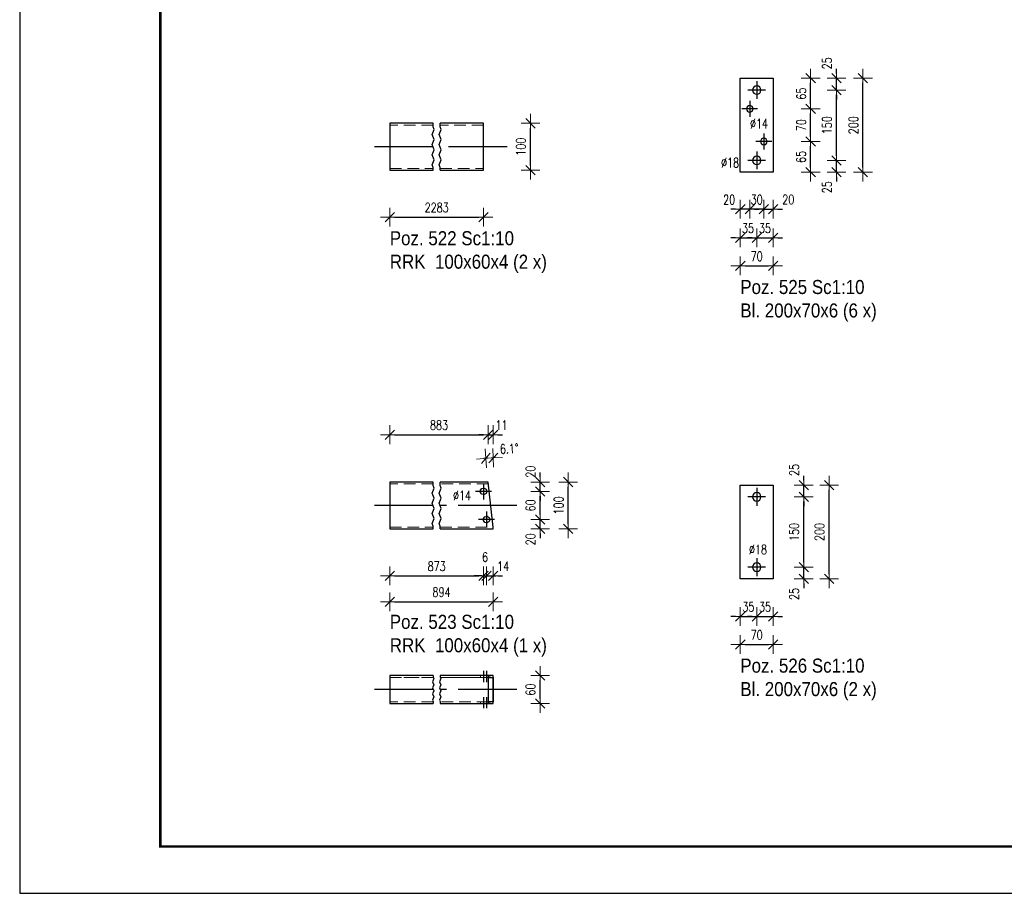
# Model space of a CAD drawing. Header units: millimetres. Extents: x -870 to -438, y 13235 to 13608.
# Tile 1 of 5: x -864 to -654, y 13235 to 13422. Entities that reach past the tile are written whole.
import ezdxf

# ---------------------------------------------------------------- set-up
doc = ezdxf.new("R2010")
doc.units = ezdxf.units.MM
doc.header["$LTSCALE"] = 10
doc.linetypes.add('HIDDEN', pattern=[0.375, 0.25, -0.125])
doc.linetypes.add('MITTE', pattern=[2, 1.25, -0.25, 0.25, -0.25])
doc.layers.get('Defpoints').update_dxf_attribs({"color": 1})
doc.layers.add('_FORMATKA', color=8, linetype='Continuous', plot=False)
for name, color, linetype, lineweight in [('_RAMKA', 7, 'Continuous', 35), ('PS_DIM', 4, 'Continuous', 13), ('PS_Hidden', 2, 'HIDDEN', 9), ('PS_Plate', 35, 'Continuous', 30), ('PS_Shape', 161, 'Continuous', 30), ('PS_SOLID', 7, 'Continuous', 30), ('PS_TEXT', 3, 'Continuous', 18)]:
    doc.layers.add(name, color=color, linetype=linetype, lineweight=lineweight)
doc.layers.add('PS_Mid', color=5, linetype='MITTE')
doc.styles.add('gil', font='txt', dxfattribs={"width": 0.9})
doc.styles.add('simplex', font='simplex.shx', dxfattribs={"width": 0.75})
doc.dimstyles.new('1_10_PRZ', dxfattribs={"dimtxt": 2, "dimasz": 1, "dimexe": 2, "dimexo": 5, "dimgap": 1, "dimtad": 1, "dimdec": 0, "dimlfac": 10, "dimtxsty": 'simplex', "dimblk": 'dimznak', "dimcen": 2, "dimse1": 1, "dimse2": 1, "dimclrt": 3, "dimadec": 1, "dimazin": 0, "dimtfac": 1, "dimtdec": 0, "dimtix": 1, "dimtmove": 2, "dimatfit": 3, "dimldrblk": 'dim-grot', "dimfxl": 1, "dimarcsym": 0})
doc.dimstyles.new('1_10_PRZ_DS1-LS10', dxfattribs={"dimtxt": 2, "dimasz": 1, "dimexe": 2, "dimexo": 5, "dimgap": 1, "dimtad": 1, "dimdec": 0, "dimlfac": 10, "dimtxsty": 'simplex', "dimblk": 'dimznak', "dimcen": 2, "dimse1": 1, "dimse2": 1, "dimclrt": 3, "dimadec": 1, "dimazin": 0, "dimtfac": 1, "dimtdec": 0, "dimtix": 1, "dimtmove": 2, "dimatfit": 3, "dimldrblk": 'dim-grot', "dimfxl": 1, "dimarcsym": 0})

# ---------------------------------------------------------------- blocks, each defined once
blk = doc.blocks.new('dim-grot')
blk.add_hatch(color=256).paths.add_polyline_path([(0, 0), (-2, 0.5), (-2, -0.5)])
blk.add_lwpolyline([(0, 0), (-2, 0.5), (-2, -0.5), (0, 0)])
blk = doc.blocks.new('dimznak')
at = {"color": 0}
for points in [[(-2, 0), (2, 0)], [(0, 2), (0, -2)]]:
    blk.add_lwpolyline(points, dxfattribs=at)
at = {"color": 2}
blk.add_lwpolyline([(1, 1), (-1, -1)], dxfattribs=at)
blk = doc.blocks.new('*D30')
at = {"layer": 'Defpoints', "color": 0, "transparency": 16777216}
for p in [(-765.27, 13321.13), (-764.63, 13315.13), (-764.63, 13303.13)]:
    blk.add_point(p, dxfattribs=at)
at = {"layer": 'PS_DIM', "color": 0, "lineweight": -2, "transparency": 16777216}
for p, q in [((-766.27, 13303.13), (-767.27, 13303.13)), ((-765.27, 13303.13), (-764.63, 13303.13)), ((-763.63, 13303.13), (-762.63, 13303.13))]:
    blk.add_line(p, q, dxfattribs=at)
blk.add_blockref('dimznak', (-765.27, 13303.13), dxfattribs=at)
at = {"layer": 'PS_DIM', "color": 0, "lineweight": -2, "transparency": 16777216, "rotation": 180}
blk.add_blockref('dimznak', (-764.63, 13303.13), dxfattribs=at)
at = {"layer": 'PS_DIM', "color": 3, "transparency": 16777216, "insert": (-764.95, 13307.13), "char_height": 2, "attachment_point": 5, "style": 'simplex'}
blk.add_mtext('6', dxfattribs=at)
blk = doc.blocks.new('*D31')
at = {"layer": 'Defpoints', "color": 0, "transparency": 16777216}
for p in [(-764.63, 13315.13), (-763.21, 13313.13), (-763.21, 13303.13)]:
    blk.add_point(p, dxfattribs=at)
at = {"layer": 'PS_DIM', "color": 0, "lineweight": -2, "transparency": 16777216}
for p, q in [((-765.63, 13303.13), (-766.63, 13303.13)), ((-764.63, 13303.13), (-763.21, 13303.13)), ((-762.21, 13303.13), (-761.21, 13303.13))]:
    blk.add_line(p, q, dxfattribs=at)
blk.add_blockref('dimznak', (-764.63, 13303.13), dxfattribs=at)
at = {"layer": 'PS_DIM', "color": 0, "lineweight": -2, "transparency": 16777216, "rotation": 180}
blk.add_blockref('dimznak', (-763.21, 13303.13), dxfattribs=at)
at = {"layer": 'PS_DIM', "color": 3, "transparency": 16777216, "insert": (-761.1, 13305.17), "char_height": 2, "attachment_point": 5, "style": 'simplex'}
blk.add_mtext('14', dxfattribs=at)
blk = doc.blocks.new('*D33')
at = {"layer": 'Defpoints', "color": 0, "transparency": 16777216}
for p in [(-763.21, 13333.22), (-764.27, 13323.13), (-763.21, 13313.13)]:
    blk.add_point(p, dxfattribs=at)
at = {"layer": 'PS_DIM', "color": 0, "lineweight": -2, "transparency": 16777216}
for p, q in [((-765.27, 13333.22), (-766.27, 13333.22)), ((-764.27, 13333.22), (-763.21, 13333.22)), ((-762.21, 13333.22), (-761.21, 13333.22))]:
    blk.add_line(p, q, dxfattribs=at)
blk.add_blockref('dimznak', (-764.27, 13333.22), dxfattribs=at)
at = {"layer": 'PS_DIM', "color": 0, "lineweight": -2, "transparency": 16777216, "rotation": 180}
blk.add_blockref('dimznak', (-763.21, 13333.22), dxfattribs=at)
at = {"layer": 'PS_DIM', "color": 3, "transparency": 16777216, "insert": (-761.46, 13335.26), "char_height": 2, "attachment_point": 5, "style": 'simplex'}
blk.add_mtext('11', dxfattribs=at)
blk = doc.blocks.new('*D35')
at = {"layer": 'Defpoints', "color": 0, "transparency": 16777216}
for p in [(-764.63, 13315.13), (-753.21, 13315.13), (-763.21, 13313.13)]:
    blk.add_point(p, dxfattribs=at)
at = {"layer": 'PS_DIM', "color": 0, "lineweight": -2, "transparency": 16777216}
for p, q in [((-753.21, 13316.13), (-753.21, 13317.13)), ((-753.21, 13313.13), (-753.21, 13315.13)), ((-753.21, 13312.13), (-753.21, 13311.13))]:
    blk.add_line(p, q, dxfattribs=at)
for p, rotation in [((-753.21, 13315.13), 270), ((-753.21, 13313.13), 90)]:
    blk.add_blockref('dimznak', p, dxfattribs=dict(at, rotation=rotation))
at = {"layer": 'PS_DIM', "color": 3, "transparency": 16777216, "insert": (-755.25, 13310.92), "char_height": 2, "attachment_point": 5, "rotation": 90, "style": 'simplex'}
blk.add_mtext('20', dxfattribs=at)
blk = doc.blocks.new('*D37')
at = {"layer": 'Defpoints', "color": 0, "transparency": 16777216}
for p in [(-763.21, 13323.13), (-753.21, 13323.13), (-765.27, 13321.13)]:
    blk.add_point(p, dxfattribs=at)
at = {"layer": 'PS_DIM', "color": 0, "lineweight": -2, "transparency": 16777216}
for p, q in [((-753.21, 13324.13), (-753.21, 13325.13)), ((-753.21, 13321.13), (-753.21, 13323.13)), ((-753.21, 13320.13), (-753.21, 13319.13))]:
    blk.add_line(p, q, dxfattribs=at)
for p, rotation in [((-753.21, 13323.13), 270), ((-753.21, 13321.13), 90)]:
    blk.add_blockref('dimznak', p, dxfattribs=dict(at, rotation=rotation))
at = {"layer": 'PS_DIM', "color": 3, "transparency": 16777216, "insert": (-755.25, 13325.35), "char_height": 2, "attachment_point": 5, "rotation": 90, "style": 'simplex'}
blk.add_mtext('20', dxfattribs=at)
blk = doc.blocks.new('*D51')
at = {"layer": 'Defpoints', "color": 0, "transparency": 16777216}
for p in [(-707.01, 13391.71), (-710.51, 13389.21), (-707.01, 13375.2)]:
    blk.add_point(p, dxfattribs=at)
at = {"layer": 'PS_DIM', "color": 0, "lineweight": -2, "transparency": 16777216}
for p, q in [((-711.51, 13375.2), (-712.51, 13375.2)), ((-710.51, 13375.2), (-707.01, 13375.2)), ((-706.01, 13375.2), (-705.01, 13375.2))]:
    blk.add_line(p, q, dxfattribs=at)
blk.add_blockref('dimznak', (-710.51, 13375.2), dxfattribs=at)
at = {"layer": 'PS_DIM', "color": 0, "lineweight": -2, "transparency": 16777216, "rotation": 180}
blk.add_blockref('dimznak', (-707.01, 13375.2), dxfattribs=at)
at = {"layer": 'PS_DIM', "color": 3, "transparency": 16777216, "insert": (-708.85, 13377.24), "char_height": 2, "attachment_point": 5, "style": 'simplex'}
blk.add_mtext('35', dxfattribs=at)
blk = doc.blocks.new('*D52')
at = {"layer": 'Defpoints', "color": 0, "transparency": 16777216}
for p in [(-707.01, 13391.71), (-703.51, 13389.21), (-703.51, 13375.2)]:
    blk.add_point(p, dxfattribs=at)
at = {"layer": 'PS_DIM', "color": 0, "lineweight": -2, "transparency": 16777216}
for p, q in [((-708.01, 13375.2), (-709.01, 13375.2)), ((-707.01, 13375.2), (-703.51, 13375.2)), ((-702.51, 13375.2), (-701.51, 13375.2))]:
    blk.add_line(p, q, dxfattribs=at)
blk.add_blockref('dimznak', (-707.01, 13375.2), dxfattribs=at)
at = {"layer": 'PS_DIM', "color": 0, "lineweight": -2, "transparency": 16777216, "rotation": 180}
blk.add_blockref('dimznak', (-703.51, 13375.2), dxfattribs=at)
at = {"layer": 'PS_DIM', "color": 3, "transparency": 16777216, "insert": (-705.26, 13377.24), "char_height": 2, "attachment_point": 5, "style": 'simplex'}
blk.add_mtext('35', dxfattribs=at)
blk = doc.blocks.new('*D53')
at = {"layer": 'Defpoints', "color": 0, "transparency": 16777216}
for p in [(-705.51, 13395.71), (-703.51, 13389.21), (-703.51, 13381.33)]:
    blk.add_point(p, dxfattribs=at)
at = {"layer": 'PS_DIM', "color": 0, "lineweight": -2, "transparency": 16777216}
for p, q in [((-706.51, 13381.33), (-707.51, 13381.33)), ((-705.51, 13381.33), (-703.51, 13381.33)), ((-702.51, 13381.33), (-701.51, 13381.33))]:
    blk.add_line(p, q, dxfattribs=at)
blk.add_blockref('dimznak', (-705.51, 13381.33), dxfattribs=at)
at = {"layer": 'PS_DIM', "color": 0, "lineweight": -2, "transparency": 16777216, "rotation": 180}
blk.add_blockref('dimznak', (-703.51, 13381.33), dxfattribs=at)
at = {"layer": 'PS_DIM', "color": 3, "transparency": 16777216, "insert": (-700.29, 13383.37), "char_height": 2, "attachment_point": 5, "style": 'simplex'}
blk.add_mtext('20', dxfattribs=at)
blk = doc.blocks.new('*D55')
at = {"layer": 'Defpoints', "color": 0, "transparency": 16777216}
for p in [(-707.01, 13391.71), (-689.99, 13391.71), (-710.51, 13389.21)]:
    blk.add_point(p, dxfattribs=at)
at = {"layer": 'PS_DIM', "color": 0, "lineweight": -2, "transparency": 16777216}
for p, q in [((-689.99, 13392.71), (-689.99, 13393.71)), ((-689.99, 13389.21), (-689.99, 13391.71)), ((-689.99, 13388.21), (-689.99, 13387.21))]:
    blk.add_line(p, q, dxfattribs=at)
for p, rotation in [((-689.99, 13391.71), 270), ((-689.99, 13389.21), 90)]:
    blk.add_blockref('dimznak', p, dxfattribs=dict(at, rotation=rotation))
at = {"layer": 'PS_DIM', "color": 3, "transparency": 16777216, "insert": (-692.03, 13385.99), "char_height": 2, "attachment_point": 5, "rotation": 90, "style": 'simplex'}
blk.add_mtext('25', dxfattribs=at)
blk = doc.blocks.new('*D57')
at = {"layer": 'Defpoints', "color": 0, "transparency": 16777216}
for p in [(-710.51, 13409.21), (-689.99, 13409.21), (-707.01, 13406.71)]:
    blk.add_point(p, dxfattribs=at)
at = {"layer": 'PS_DIM', "color": 0, "lineweight": -2, "transparency": 16777216}
for p, q in [((-689.99, 13410.21), (-689.99, 13411.21)), ((-689.99, 13406.71), (-689.99, 13409.21)), ((-689.99, 13405.71), (-689.99, 13404.71))]:
    blk.add_line(p, q, dxfattribs=at)
for p, rotation in [((-689.99, 13409.21), 270), ((-689.99, 13406.71), 90)]:
    blk.add_blockref('dimznak', p, dxfattribs=dict(at, rotation=rotation))
at = {"layer": 'PS_DIM', "color": 3, "transparency": 16777216, "insert": (-692.03, 13412.42), "char_height": 2, "attachment_point": 5, "rotation": 90, "style": 'simplex'}
blk.add_mtext('25', dxfattribs=at)
blk = doc.blocks.new('*D60')
at = {"layer": 'Defpoints', "color": 0, "transparency": 16777216}
for p in [(-707.01, 13304.98), (-710.51, 13302.48), (-707.01, 13294.48)]:
    blk.add_point(p, dxfattribs=at)
at = {"layer": 'PS_DIM', "color": 0, "lineweight": -2, "transparency": 16777216}
for p, q in [((-711.51, 13294.48), (-712.51, 13294.48)), ((-710.51, 13294.48), (-707.01, 13294.48)), ((-706.01, 13294.48), (-705.01, 13294.48))]:
    blk.add_line(p, q, dxfattribs=at)
blk.add_blockref('dimznak', (-710.51, 13294.48), dxfattribs=at)
at = {"layer": 'PS_DIM', "color": 0, "lineweight": -2, "transparency": 16777216, "rotation": 180}
blk.add_blockref('dimznak', (-707.01, 13294.48), dxfattribs=at)
at = {"layer": 'PS_DIM', "color": 3, "transparency": 16777216, "insert": (-708.78, 13296.52), "char_height": 2, "attachment_point": 5, "style": 'simplex'}
blk.add_mtext('35', dxfattribs=at)
blk = doc.blocks.new('*D61')
at = {"layer": 'Defpoints', "color": 0, "transparency": 16777216}
for p in [(-707.01, 13304.98), (-703.51, 13302.48), (-703.51, 13294.48)]:
    blk.add_point(p, dxfattribs=at)
at = {"layer": 'PS_DIM', "color": 0, "lineweight": -2, "transparency": 16777216}
for p, q in [((-708.01, 13294.48), (-709.01, 13294.48)), ((-707.01, 13294.48), (-703.51, 13294.48)), ((-702.51, 13294.48), (-701.51, 13294.48))]:
    blk.add_line(p, q, dxfattribs=at)
blk.add_blockref('dimznak', (-707.01, 13294.48), dxfattribs=at)
at = {"layer": 'PS_DIM', "color": 0, "lineweight": -2, "transparency": 16777216, "rotation": 180}
blk.add_blockref('dimznak', (-703.51, 13294.48), dxfattribs=at)
at = {"layer": 'PS_DIM', "color": 3, "transparency": 16777216, "insert": (-705.26, 13296.52), "char_height": 2, "attachment_point": 5, "style": 'simplex'}
blk.add_mtext('35', dxfattribs=at)
blk = doc.blocks.new('*D63')
at = {"layer": 'Defpoints', "color": 0, "transparency": 16777216}
for p in [(-707.01, 13304.98), (-696.99, 13304.98), (-710.51, 13302.48)]:
    blk.add_point(p, dxfattribs=at)
at = {"layer": 'PS_DIM', "color": 0, "lineweight": -2, "transparency": 16777216}
for p, q in [((-696.99, 13305.98), (-696.99, 13306.98)), ((-696.99, 13302.48), (-696.99, 13304.98)), ((-696.99, 13301.48), (-696.99, 13300.48))]:
    blk.add_line(p, q, dxfattribs=at)
for p, rotation in [((-696.99, 13304.98), 270), ((-696.99, 13302.48), 90)]:
    blk.add_blockref('dimznak', p, dxfattribs=dict(at, rotation=rotation))
at = {"layer": 'PS_DIM', "color": 3, "transparency": 16777216, "insert": (-699.03, 13299.27), "char_height": 2, "attachment_point": 5, "rotation": 90, "style": 'simplex'}
blk.add_mtext('25', dxfattribs=at)
blk = doc.blocks.new('*D65')
at = {"layer": 'Defpoints', "color": 0, "transparency": 16777216}
for p in [(-710.51, 13322.48), (-696.99, 13322.48), (-707.01, 13319.98)]:
    blk.add_point(p, dxfattribs=at)
at = {"layer": 'PS_DIM', "color": 0, "lineweight": -2, "transparency": 16777216}
for p, q in [((-696.99, 13323.48), (-696.99, 13324.48)), ((-696.99, 13319.98), (-696.99, 13322.48)), ((-696.99, 13318.98), (-696.99, 13317.98))]:
    blk.add_line(p, q, dxfattribs=at)
for p, rotation in [((-696.99, 13322.48), 270), ((-696.99, 13319.98), 90)]:
    blk.add_blockref('dimznak', p, dxfattribs=dict(at, rotation=rotation))
at = {"layer": 'PS_DIM', "color": 3, "transparency": 16777216, "insert": (-699.03, 13325.7), "char_height": 2, "attachment_point": 5, "rotation": 90, "style": 'simplex'}
blk.add_mtext('25', dxfattribs=at)
blk = doc.blocks.new('*D69')
at = {"layer": 'Defpoints', "color": 0, "transparency": 16777216}
for p in [(-708.51, 13402.71), (-705.51, 13395.71), (-708.51, 13381.33)]:
    blk.add_point(p, dxfattribs=at)
at = {"layer": 'PS_DIM', "color": 0, "lineweight": -2, "transparency": 16777216}
for p, q in [((-709.51, 13381.33), (-710.51, 13381.33)), ((-705.51, 13381.33), (-708.51, 13381.33)), ((-704.51, 13381.33), (-703.51, 13381.33))]:
    blk.add_line(p, q, dxfattribs=at)
blk.add_blockref('dimznak', (-708.51, 13381.33), dxfattribs=at)
at = {"layer": 'PS_DIM', "color": 0, "lineweight": -2, "transparency": 16777216, "rotation": 180}
blk.add_blockref('dimznak', (-705.51, 13381.33), dxfattribs=at)
at = {"layer": 'PS_DIM', "color": 3, "transparency": 16777216, "insert": (-707.01, 13383.33), "char_height": 2, "attachment_point": 5, "style": 'simplex'}
blk.add_mtext('30', dxfattribs=at)
blk = doc.blocks.new('*D70')
at = {"layer": 'Defpoints', "color": 0, "transparency": 16777216}
for p in [(-708.51, 13402.71), (-710.51, 13389.21), (-710.51, 13381.33)]:
    blk.add_point(p, dxfattribs=at)
at = {"layer": 'PS_DIM', "color": 0, "lineweight": -2, "transparency": 16777216}
for p, q in [((-711.51, 13381.33), (-712.51, 13381.33)), ((-708.51, 13381.33), (-710.51, 13381.33)), ((-707.51, 13381.33), (-706.51, 13381.33))]:
    blk.add_line(p, q, dxfattribs=at)
blk.add_blockref('dimznak', (-710.51, 13381.33), dxfattribs=at)
at = {"layer": 'PS_DIM', "color": 0, "lineweight": -2, "transparency": 16777216, "rotation": 180}
blk.add_blockref('dimznak', (-708.51, 13381.33), dxfattribs=at)
at = {"layer": 'PS_DIM', "color": 3, "transparency": 16777216, "insert": (-712.89, 13383.33), "char_height": 2, "attachment_point": 5, "style": 'simplex'}
blk.add_mtext('20', dxfattribs=at)
blk = doc.blocks.new('*U71')
at = {"layer": '_FORMATKA', "lineweight": -3}
blk.add_lwpolyline([(-420, 0), (0, 0), (0, 297), (-420, 297)], close=True, dxfattribs=at)
at = {"layer": '_RAMKA', "lineweight": -3, "const_width": 0.5}
blk.add_lwpolyline([(-390, 10), (-10, 10), (-10, 287), (-390, 287)], close=True, dxfattribs=at)
blk = doc.blocks.new('*X84')
at = {"color": 1}
for p, q in [((-776.24, 13397.24), (-775.79, 13398.32)), ((-776.02, 13398.87), (-776.02, 13399.61)), ((-775.79, 13398.32), (-776.02, 13398.87)), ((-774.74, 13397.24), (-774.29, 13398.32)), ((-774.52, 13398.87), (-774.52, 13399.61)), ((-774.29, 13398.32), (-774.52, 13398.87)), ((-775.79, 13396.16), (-776.24, 13397.24)), ((-776.24, 13395.07), (-775.79, 13396.16)), ((-774.29, 13396.16), (-774.74, 13397.24)), ((-774.74, 13395.07), (-774.29, 13396.16)), ((-775.79, 13393.99), (-776.24, 13395.07)), ((-776.24, 13392.91), (-775.79, 13393.99)), ((-774.29, 13393.99), (-774.74, 13395.07)), ((-774.74, 13392.91), (-774.29, 13393.99)), ((-775.79, 13391.82), (-776.24, 13392.91)), ((-776.24, 13390.74), (-775.79, 13391.82)), ((-774.29, 13391.82), (-774.74, 13392.91)), ((-774.74, 13390.74), (-774.29, 13391.82)), ((-776.02, 13390.2), (-776.24, 13390.74)), ((-776.02, 13389.61), (-776.02, 13390.2)), ((-774.52, 13390.2), (-774.74, 13390.74)), ((-774.52, 13389.61), (-774.52, 13390.2))]:
    blk.add_line(p, q, dxfattribs=at)
at = {"layer": 'PS_Hidden', "color": 2, "linetype": 'HIDDEN'}
for p, q in [((-776.02, 13399.21), (-785.27, 13399.21)), ((-765.27, 13399.21), (-774.52, 13399.21)), ((-785.27, 13390.01), (-776.02, 13390.01)), ((-774.52, 13390.01), (-765.27, 13390.01))]:
    blk.add_line(p, q, dxfattribs=at)
at = {"layer": 'PS_Mid', "color": 5, "linetype": 'MITTE'}
for p, q in [((-776.02, 13394.61), (-790.27, 13394.61)), ((-760.27, 13394.61), (-774.52, 13394.61))]:
    blk.add_line(p, q, dxfattribs=at)
at = {"layer": 'PS_SOLID', "color": 7, "linetype": 'Continuous'}
for p, q in [((-776.02, 13399.61), (-785.27, 13399.61)), ((-785.27, 13399.61), (-785.27, 13389.61)), ((-765.27, 13399.61), (-774.52, 13399.61)), ((-765.27, 13390.01), (-765.27, 13399.61)), ((-785.27, 13389.61), (-776.02, 13389.61)), ((-774.52, 13389.61), (-765.27, 13389.61)), ((-765.27, 13389.61), (-765.27, 13390.01))]:
    blk.add_line(p, q, dxfattribs=at)
blk = doc.blocks.new('*X85')
at = {"color": 3, "style": 'gil', "width": 0.9}
for s, p in [('Poz. 522 Sc1:10', (-785.27, 13373.61)), ('RRK  100x60x4 (2 x)', (-785.27, 13368.61))]:
    blk.add_text(s, height=3, dxfattribs=at).set_placement(p)
blk = doc.blocks.new('*X86')
at = {"color": 1}
for p, q in [((-776.02, 13322.39), (-776.02, 13323.13)), ((-774.52, 13322.39), (-774.52, 13323.13)), ((-776.24, 13320.76), (-775.79, 13321.85)), ((-775.79, 13319.68), (-776.24, 13320.76)), ((-775.79, 13321.85), (-776.02, 13322.39)), ((-774.74, 13320.76), (-774.29, 13321.85)), ((-774.29, 13319.68), (-774.74, 13320.76)), ((-774.29, 13321.85), (-774.52, 13322.39)), ((-776.24, 13318.6), (-775.79, 13319.68)), ((-775.79, 13317.51), (-776.24, 13318.6)), ((-774.74, 13318.6), (-774.29, 13319.68)), ((-774.29, 13317.51), (-774.74, 13318.6)), ((-776.24, 13316.43), (-775.79, 13317.51)), ((-775.79, 13315.34), (-776.24, 13316.43)), ((-774.74, 13316.43), (-774.29, 13317.51)), ((-774.29, 13315.34), (-774.74, 13316.43)), ((-776.24, 13314.26), (-775.79, 13315.34)), ((-776.02, 13313.72), (-776.24, 13314.26)), ((-774.74, 13314.26), (-774.29, 13315.34)), ((-774.52, 13313.72), (-774.74, 13314.26)), ((-776.02, 13313.13), (-776.02, 13313.72)), ((-774.52, 13313.13), (-774.52, 13313.72))]:
    blk.add_line(p, q, dxfattribs=at)
at = {"layer": 'PS_Hidden', "color": 2, "linetype": 'HIDDEN'}
for p, q in [((-776.02, 13322.73), (-785.27, 13322.73)), ((-764.23, 13322.73), (-774.52, 13322.73)), ((-785.27, 13313.53), (-776.02, 13313.53)), ((-774.52, 13313.53), (-763.25, 13313.53))]:
    blk.add_line(p, q, dxfattribs=at)
at = {"layer": 'PS_Mid', "color": 5, "linetype": 'MITTE'}
for p, q in [((-765.27, 13322.83), (-765.27, 13319.43)), ((-765.27, 13322.83), (-765.27, 13319.43)), ((-763.57, 13321.13), (-766.97, 13321.13)), ((-763.57, 13321.13), (-766.97, 13321.13)), ((-776.02, 13318.13), (-790.27, 13318.13)), ((-758.21, 13318.13), (-774.52, 13318.13)), ((-764.63, 13316.83), (-764.63, 13313.43)), ((-764.63, 13316.83), (-764.63, 13313.43)), ((-762.93, 13315.13), (-766.33, 13315.13)), ((-762.93, 13315.13), (-766.33, 13315.13))]:
    blk.add_line(p, q, dxfattribs=at)
at = {"layer": 'PS_SOLID', "color": 7, "linetype": 'Continuous'}
for p, q in [((-776.02, 13323.13), (-785.27, 13323.13)), ((-785.27, 13323.13), (-785.27, 13313.13)), ((-765.14, 13323.13), (-774.52, 13323.13)), ((-764.5, 13323.13), (-765.14, 13323.13)), ((-764.27, 13323.13), (-764.5, 13323.13)), ((-763.25, 13313.53), (-764.27, 13323.13)), ((-765.92, 13321.37), (-765.62, 13321.74)), ((-765.92, 13320.89), (-765.92, 13321.37)), ((-765.62, 13320.52), (-765.92, 13320.89)), ((-765.62, 13321.74), (-765.14, 13321.82)), ((-765.14, 13320.44), (-765.62, 13320.52)), ((-765.14, 13321.82), (-764.73, 13321.58)), ((-764.73, 13320.68), (-765.14, 13320.44)), ((-764.73, 13321.58), (-764.57, 13321.13)), ((-764.57, 13321.13), (-764.73, 13320.68)), ((-765.28, 13315.37), (-764.98, 13315.74)), ((-765.28, 13314.89), (-765.28, 13315.37)), ((-764.98, 13314.52), (-765.28, 13314.89)), ((-764.98, 13315.74), (-764.5, 13315.82)), ((-764.5, 13314.44), (-764.98, 13314.52)), ((-764.5, 13315.82), (-764.09, 13315.58)), ((-764.09, 13314.68), (-764.5, 13314.44)), ((-764.09, 13315.58), (-763.93, 13315.13)), ((-763.93, 13315.13), (-764.09, 13314.68)), ((-785.27, 13313.13), (-776.02, 13313.13)), ((-774.52, 13313.13), (-763.21, 13313.13)), ((-763.21, 13313.13), (-763.25, 13313.53))]:
    blk.add_line(p, q, dxfattribs=at)
blk = doc.blocks.new('*X87')
at = {"color": 3, "style": 'gil', "width": 0.9}
for s, p in [('Poz. 523 Sc1:10', (-785.27, 13291.82)), ('RRK  100x60x4 (1 x)', (-785.27, 13286.82))]:
    blk.add_text(s, height=3, dxfattribs=at).set_placement(p)
blk = doc.blocks.new('*X88')
at = {"color": 1}
for p, q in [((-775.88, 13281.2), (-776.15, 13280.55)), ((-776.15, 13280.55), (-775.88, 13279.9)), ((-776.02, 13281.88), (-776.02, 13281.52)), ((-776.02, 13281.52), (-775.88, 13281.2)), ((-774.38, 13281.2), (-774.65, 13280.55)), ((-774.65, 13280.55), (-774.38, 13279.9)), ((-774.52, 13281.88), (-774.52, 13281.52)), ((-774.52, 13281.52), (-774.38, 13281.2)), ((-775.88, 13279.9), (-776.15, 13279.25)), ((-776.15, 13279.25), (-775.88, 13278.6)), ((-775.88, 13278.6), (-776.15, 13277.95)), ((-774.38, 13279.9), (-774.65, 13279.25)), ((-774.65, 13279.25), (-774.38, 13278.6)), ((-774.38, 13278.6), (-774.65, 13277.95)), ((-776.15, 13277.95), (-775.88, 13277.3)), ((-775.88, 13277.3), (-776.15, 13276.65)), ((-776.15, 13276.65), (-776.02, 13276.32)), ((-776.02, 13276.32), (-776.02, 13275.88)), ((-774.65, 13277.95), (-774.38, 13277.3)), ((-774.38, 13277.3), (-774.65, 13276.65)), ((-774.65, 13276.65), (-774.52, 13276.32)), ((-774.52, 13276.32), (-774.52, 13275.88))]:
    blk.add_line(p, q, dxfattribs=at)
at = {"layer": 'PS_Hidden', "color": 2, "linetype": 'HIDDEN'}
for p, q in [((-785.27, 13276.28), (-785.27, 13281.48)), ((-785.27, 13281.48), (-776.02, 13281.48)), ((-776.02, 13281.48), (-785.27, 13281.48)), ((-774.52, 13281.48), (-765.14, 13281.48)), ((-765.92, 13281.48), (-774.52, 13281.48)), ((-765.92, 13281.88), (-765.92, 13281.48)), ((-765.62, 13281.48), (-765.92, 13281.48)), ((-765.14, 13281.48), (-765.62, 13281.48)), ((-765.28, 13281.88), (-765.28, 13281.48)), ((-765.14, 13281.48), (-764.5, 13281.48)), ((-764.57, 13281.48), (-764.57, 13281.88)), ((-764.5, 13281.48), (-764.23, 13281.48)), ((-763.93, 13281.48), (-763.93, 13281.88)), ((-776.02, 13276.28), (-785.27, 13276.28)), ((-764.23, 13276.28), (-774.52, 13276.28)), ((-765.92, 13276.28), (-765.92, 13275.88)), ((-765.28, 13276.28), (-765.28, 13275.88)), ((-764.57, 13275.88), (-764.57, 13276.28)), ((-763.93, 13275.88), (-763.93, 13276.28)), ((-764.5, 13275.88), (-764.27, 13275.88))]:
    blk.add_line(p, q, dxfattribs=at)
at = {"layer": 'PS_Mid', "color": 5, "linetype": 'MITTE'}
for p, q in [((-765.27, 13282.88), (-765.27, 13280.48)), ((-764.63, 13282.88), (-764.63, 13280.48)), ((-776.02, 13278.88), (-790.27, 13278.88)), ((-758.21, 13278.88), (-774.52, 13278.88)), ((-765.27, 13277.28), (-765.27, 13274.88)), ((-764.63, 13277.28), (-764.63, 13274.88))]:
    blk.add_line(p, q, dxfattribs=at)
at = {"layer": 'PS_SOLID', "color": 7, "linetype": 'Continuous'}
for p, q in [((-776.02, 13281.88), (-785.27, 13281.88)), ((-785.27, 13281.88), (-785.27, 13276.28)), ((-764.27, 13281.88), (-774.52, 13281.88)), ((-764.27, 13281.88), (-764.27, 13276.28)), ((-764.06, 13281.88), (-764.27, 13281.88)), ((-764.23, 13276.28), (-764.23, 13281.48)), ((-764.23, 13281.48), (-763.25, 13281.48)), ((-763.42, 13281.88), (-764.06, 13281.88)), ((-763.21, 13281.88), (-763.42, 13281.88)), ((-763.25, 13281.48), (-763.25, 13276.28)), ((-763.21, 13275.88), (-763.21, 13281.88)), ((-785.27, 13276.28), (-785.27, 13275.88)), ((-764.27, 13276.28), (-764.27, 13275.88)), ((-764.06, 13276.28), (-764.23, 13276.28)), ((-763.42, 13276.28), (-764.06, 13276.28)), ((-763.25, 13276.28), (-763.42, 13276.28)), ((-785.27, 13275.88), (-776.02, 13275.88)), ((-774.52, 13275.88), (-765.14, 13275.88)), ((-765.14, 13275.88), (-764.5, 13275.88)), ((-764.5, 13275.88), (-764.27, 13275.88)), ((-764.27, 13275.88), (-763.21, 13275.88))]:
    blk.add_line(p, q, dxfattribs=at)
blk = doc.blocks.new('*X92')
at = {"layer": 'PS_Mid', "color": 5, "linetype": 'MITTE'}
for p, q in [((-707.01, 13408.61), (-707.01, 13404.81)), ((-705.11, 13406.71), (-708.91, 13406.71)), ((-708.51, 13404.41), (-708.51, 13401.01)), ((-706.81, 13402.71), (-710.21, 13402.71)), ((-705.51, 13397.41), (-705.51, 13394.01)), ((-703.81, 13395.71), (-707.21, 13395.71)), ((-705.11, 13391.71), (-708.91, 13391.71)), ((-707.01, 13393.61), (-707.01, 13389.81))]:
    blk.add_line(p, q, dxfattribs=at)
at = {"layer": 'PS_SOLID', "color": 7, "linetype": 'Continuous'}
for p, q in [((-710.51, 13409.21), (-703.51, 13409.21)), ((-710.51, 13389.21), (-710.51, 13409.21)), ((-703.51, 13409.21), (-703.51, 13389.21)), ((-703.51, 13389.21), (-710.51, 13389.21))]:
    blk.add_line(p, q, dxfattribs=at)
at = {"layer": 'PS_SOLID', "color": 7, "extrusion": (0, 0, -1)}
for centre, radius in [((707.01, 13406.71), 0.9), ((708.51, 13402.71), 0.7), ((705.51, 13395.71), 0.7), ((707.01, 13391.71), 0.9)]:
    blk.add_circle(centre, radius, dxfattribs=at)
blk = doc.blocks.new('*X93')
at = {"color": 3, "style": 'gil', "width": 0.9}
for s, p in [('Poz. 525 Sc1:10', (-710.51, 13363.21)), ('Bl. 200x70x6 (6 x)', (-710.51, 13358.21))]:
    blk.add_text(s, height=3, dxfattribs=at).set_placement(p)
blk = doc.blocks.new('*X94')
at = {"layer": 'PS_Mid', "color": 5, "linetype": 'MITTE'}
for p, q in [((-707.01, 13321.88), (-707.01, 13318.08)), ((-705.11, 13319.98), (-708.91, 13319.98)), ((-707.01, 13306.88), (-707.01, 13303.08)), ((-705.11, 13304.98), (-708.91, 13304.98))]:
    blk.add_line(p, q, dxfattribs=at)
at = {"layer": 'PS_SOLID', "color": 7, "linetype": 'Continuous'}
for p, q in [((-710.51, 13322.48), (-703.51, 13322.48)), ((-710.51, 13302.48), (-710.51, 13322.48)), ((-703.51, 13322.48), (-703.51, 13302.48)), ((-703.51, 13302.48), (-710.51, 13302.48))]:
    blk.add_line(p, q, dxfattribs=at)
at = {"layer": 'PS_SOLID', "color": 7, "extrusion": (0, 0, -1)}
for centre in [(707.01, 13319.98), (707.01, 13304.98)]:
    blk.add_circle(centre, 0.9, dxfattribs=at)
blk = doc.blocks.new('*X95')
at = {"color": 3, "style": 'gil', "width": 0.9}
for s, p in [('Poz. 526 Sc1:10', (-710.51, 13282.48)), ('Bl. 200x70x6 (2 x)', (-710.51, 13277.48))]:
    blk.add_text(s, height=3, dxfattribs=at).set_placement(p)

msp = doc.modelspace()

# ---------------------------------------------------------------- block references
at = {"layer": 'PS_DIM'}
msp.add_blockref('*U71', (-444.21, 13235.43), dxfattribs=at)
for p, rotation in [((-764.81, 13328.18), 184.1981965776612), ((-763.21, 13328.26), 1.893806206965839)]:
    msp.add_blockref('dimznak', p, dxfattribs=dict(at, rotation=rotation))
at = {"layer": 'PS_Plate'}
for name in ['*X92', '*X94']:
    msp.add_blockref(name, (0, 0), dxfattribs=at)
at = {"layer": 'PS_Shape', "color": 20}
for name in ['*X84', '*X86', '*X88']:
    msp.add_blockref(name, (0, 0), dxfattribs=at)
at = {"layer": 'PS_TEXT'}
for name in ['*X85', '*X93', '*X87', '*X95']:
    msp.add_blockref(name, (0, 0), dxfattribs=at)

# ---------------------------------------------------------------- texts
at = {"layer": 'PS_DIM', "char_height": 2, "attachment_point": 7, "style": 'simplex'}
for s, insert in [('\\A1;%%c14', (-708.44, 13398.54)), ('\\A1;%%c18', (-714.62, 13390.22)), ('\\A1;%%c14', (-771.79, 13319.24)), ('\\A1;%%c18', (-708.67, 13307.74))]:
    msp.add_mtext(s, dxfattribs=dict(at, insert=insert))
at = {"layer": 'PS_DIM', "color": 3, "insert": (-759.8, 13330.24), "char_height": 2, "attachment_point": 5, "rotation": 3.046, "style": 'simplex'}
msp.add_mtext('6.1%%d', dxfattribs=at)

# ---------------------------------------------------------------- dimensions: what is measured, and where the dimension line sits
at = {"layer": 'PS_DIM'}
for base, p1, p2, text, picture, middle in [((-689.99, 13409.21), (-707.01, 13406.71), (-710.51, 13409.21), '25', '*D57', (-692.03, 13412.42)), ((-689.99, 13391.71), (-710.51, 13389.21), (-707.01, 13391.71), '25', '*D55', (-692.03, 13385.99)), ((-753.21, 13323.13), (-765.27, 13321.13), (-763.21, 13323.13), '20', '*D37', (-755.25, 13325.35)), ((-696.99, 13322.48), (-707.01, 13319.98), (-710.51, 13322.48), '25', '*D65', (-699.03, 13325.7)), ((-753.21, 13315.13), (-763.21, 13313.13), (-764.63, 13315.13), '20', '*D35', (-755.25, 13310.92)), ((-696.99, 13304.98), (-710.51, 13302.48), (-707.01, 13304.98), '25', '*D63', (-699.03, 13299.27))]:
    dim = msp.add_linear_dim(base=base, p1=p1, p2=p2, angle=90, text=text, dimstyle='1_10_PRZ_DS1-LS10', dxfattribs=at)
    dim.commit()
    dim.dimension.update_dxf_attribs({"geometry": picture, "text_midpoint": middle, "dimtype": 128})
for base, p1, p2, location, text in [((-684.35, 13409.21), (-710.51, 13389.21), (-710.51, 13409.21), (-686.39, 13399.21), '200'), ((-689.99, 13406.71), (-707.01, 13391.71), (-707.01, 13406.71), (-692.03, 13399.21), '150'), ((-755.27, 13399.61), (-765.27, 13389.61), (-765.27, 13399.61), (-757.31, 13394.61), '100'), ((-695.51, 13395.71), (-703.51, 13389.21), (-705.51, 13395.71), (-697.55, 13392.46), '65'), ((-747.21, 13323.13), (-763.21, 13313.13), (-763.21, 13323.13), (-749.25, 13318.13), '100'), ((-753.21, 13321.13), (-764.63, 13315.13), (-765.27, 13321.13), (-755.25, 13318.13), '60'), ((-691.57, 13322.48), (-710.51, 13302.48), (-710.51, 13322.48), (-693.61, 13312.48), '200'), ((-696.99, 13319.98), (-707.01, 13304.98), (-707.01, 13319.98), (-699.03, 13312.48), '150'), ((-753.21, 13281.88), (-763.21, 13275.88), (-763.21, 13281.88), (-755.25, 13278.88), '60')]:
    msp.add_linear_dim(base=base, p1=p1, p2=p2, angle=90, location=location, text=text, dimstyle='1_10_PRZ_DS1-LS10', dxfattribs=at).render()
for base, p1, p2 in [((-695.51, 13409.21), (-708.51, 13402.71), (-703.51, 13409.21)), ((-695.51, 13402.71), (-705.51, 13395.71), (-708.51, 13402.71))]:
    msp.add_linear_dim(base=base, p1=p1, p2=p2, angle=90, dimstyle='1_10_PRZ', dxfattribs=at).render()
dim = msp.add_linear_dim(base=(-710.51, 13381.33), p1=(-708.51, 13402.71), p2=(-710.51, 13389.21), dimstyle='1_10_PRZ', dxfattribs=at)
dim.commit()
dim.dimension.update_dxf_attribs({"geometry": '*D70', "text_midpoint": (-712.89, 13383.33), "dimtype": 128})
dim = msp.add_linear_dim(base=(-708.51, 13381.33), p1=(-705.51, 13395.71), p2=(-708.51, 13402.71), dimstyle='1_10_PRZ', dxfattribs=at)
dim.commit()
dim.dimension.update_dxf_attribs({"geometry": '*D69', "text_midpoint": (-707.01, 13383.33)})
for base, p1, p2, text, picture, middle in [((-703.51, 13381.33), (-705.51, 13395.71), (-703.51, 13389.21), '20', '*D53', (-700.29, 13383.37)), ((-707.01, 13375.2), (-710.51, 13389.21), (-707.01, 13391.71), '35', '*D51', (-708.85, 13377.24)), ((-703.51, 13375.2), (-707.01, 13391.71), (-703.51, 13389.21), '35', '*D52', (-705.26, 13377.24)), ((-763.21, 13333.22), (-764.27, 13323.13), (-763.21, 13313.13), '11', '*D33', (-761.46, 13335.26)), ((-764.63, 13303.13), (-765.27, 13321.13), (-764.63, 13315.13), '6', '*D30', (-764.95, 13307.13)), ((-763.21, 13303.13), (-764.63, 13315.13), (-763.21, 13313.13), '14', '*D31', (-761.1, 13305.17)), ((-707.01, 13294.48), (-710.51, 13302.48), (-707.01, 13304.98), '35', '*D60', (-708.78, 13296.52)), ((-703.51, 13294.48), (-707.01, 13304.98), (-703.51, 13302.48), '35', '*D61', (-705.26, 13296.52))]:
    dim = msp.add_linear_dim(base=base, p1=p1, p2=p2, text=text, dimstyle='1_10_PRZ_DS1-LS10', dxfattribs=at)
    dim.commit()
    dim.dimension.update_dxf_attribs({"geometry": picture, "text_midpoint": middle, "dimtype": 128})
for base, p1, p2, location, text in [((-765.27, 13379.61), (-785.27, 13389.61), (-765.27, 13389.61), (-775.27, 13381.65), '2283'), ((-703.51, 13369.21), (-710.51, 13389.21), (-703.51, 13389.21), (-707.01, 13371.25), '70'), ((-764.27, 13333.22), (-785.27, 13313.13), (-764.27, 13323.13), (-774.77, 13335.26), '883'), ((-765.27, 13303.13), (-785.27, 13313.13), (-765.27, 13321.13), (-775.27, 13305.17), '873'), ((-763.21, 13297.6), (-785.27, 13313.13), (-763.21, 13313.13), (-774.24, 13299.64), '894'), ((-703.51, 13288.48), (-710.51, 13302.48), (-703.51, 13302.48), (-707.01, 13290.52), '70')]:
    msp.add_linear_dim(base=base, p1=p1, p2=p2, location=location, text=text, dimstyle='1_10_PRZ_DS1-LS10', dxfattribs=at).render()

doc.saveas('drawing.dxf')
